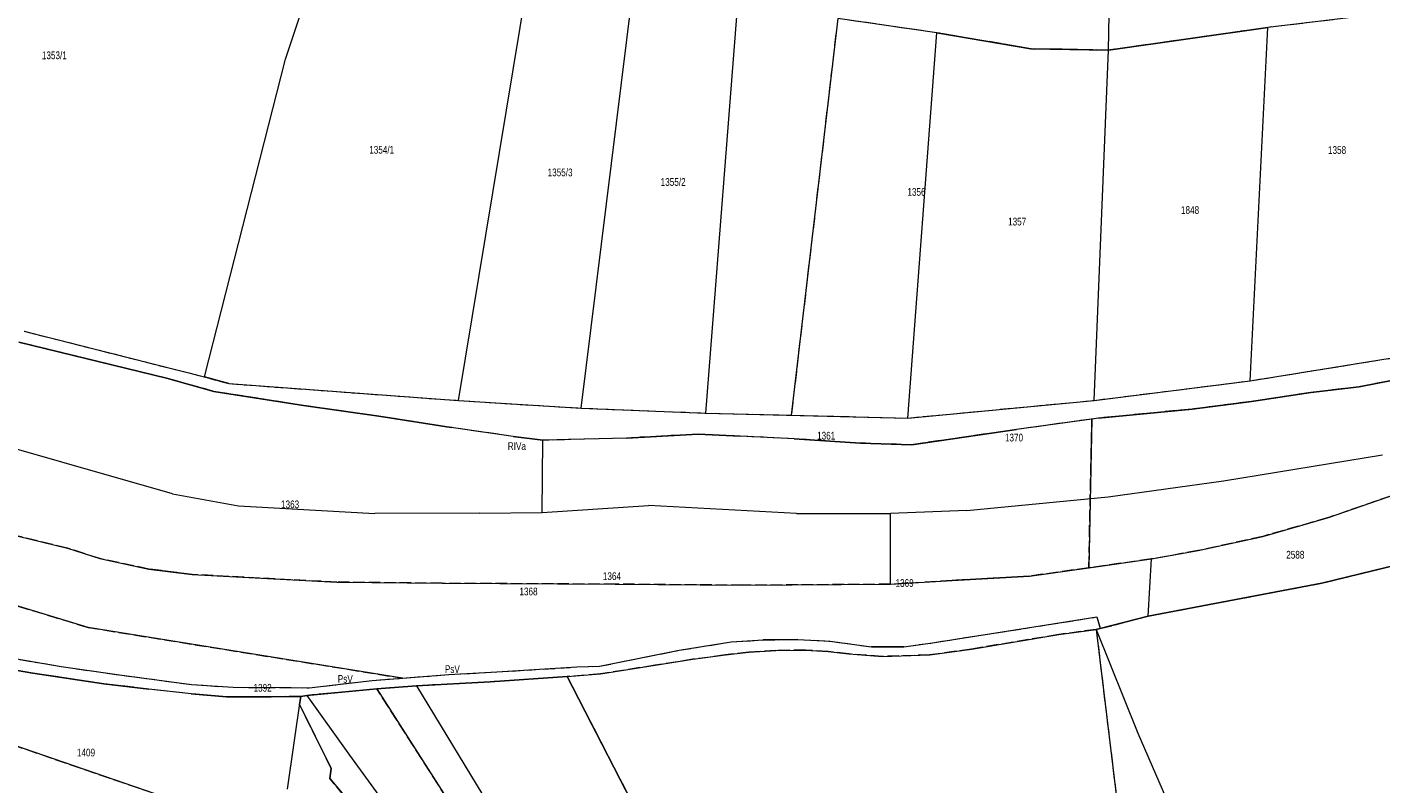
# Model space of a CAD drawing. Header units: metres. Extents: x 7496145 to 7500200, y 5498500 to 5502080.
# Tile 81 of 202: x 7498311 to 7498574, y 5500080 to 5500227. Entities that reach past the tile are written whole.
import ezdxf
from ezdxf.enums import TextEntityAlignment as Align

# ---------------------------------------------------------------- set-up
doc = ezdxf.new("R2010")
doc.units = ezdxf.units.M
doc.header["$MEASUREMENT"] = 0
for name, pattern in [('2.25_0.75', [3, 2.25, -0.75]), ('219-1000', [0]), ('egug-1000', [0])]:
    doc.linetypes.add(name, pattern=pattern)
for name, color, linetype in [('209-oznaczenie konturu klasyfikacyjnego', 7, 'CONTINUOUS'), ('211-numer działki ewidencyjnej', 7, 'CONTINUOUS'), ('217-kontur klasyfikacyjny', 7, 'CONTINUOUS'), ('218-kontur użytku gruntowego', 7, 'CONTINUOUS'), ('219-działka ewidencyjna', 7, 'CONTINUOUS')]:
    doc.layers.add(name, color=color, linetype=linetype)
doc.styles.get("Standard").update_dxf_attribs({"font": 'Working1250', "width": 0.75})

msp = doc.modelspace()

# ---------------------------------------------------------------- linework, layer by layer
at = {"layer": '217-kontur klasyfikacyjny', "color": 3, "linetype": '2.25_0.75', "lineweight": 18, "flags": 128}
for points in [[(7498468.44, 5500228.73), (7498459.42, 5500151.72)], [(7498487.66, 5500225.94), (7498468.44, 5500228.73)], [(7498573.61, 5500229.55), (7498551.94, 5500226.98)], [(7498505.95, 5500222.86), (7498487.66, 5500225.94)], [(7498551.94, 5500226.98), (7498520.99, 5500222.57)], [(7498520.99, 5500222.57), (7498505.95, 5500222.86)], [(7498310.45, 5500168.02), (7498345.48, 5500159.15)], [(7498338.1, 5500158.91), (7498309.44, 5500165.87)], [(7498548.54, 5500158.39), (7498578.08, 5500163.15)], [(7498586.87, 5500160.61), (7498569.7, 5500157.22)], [(7498347.29, 5500156.34), (7498338.1, 5500158.91)], [(7498345.48, 5500159.15), (7498350.18, 5500157.84)], [(7498350.18, 5500157.84), (7498394.78, 5500154.57)], [(7498518.23, 5500154.59), (7498548.54, 5500158.39)], [(7498569.7, 5500157.22), (7498560.29, 5500156.12)], [(7498364.68, 5500153.6), (7498347.29, 5500156.34)], [(7498394.78, 5500154.57), (7498418.64, 5500153.08)], [(7498482.05, 5500151.16), (7498518.23, 5500154.59)], [(7498560.29, 5500156.12), (7498548.76, 5500154.38)], [(7498379.31, 5500151.51), (7498364.68, 5500153.6)], [(7498418.64, 5500153.08), (7498442.81, 5500152.13)], [(7498442.81, 5500152.13), (7498459.42, 5500151.72)], [(7498537.27, 5500152.91), (7498519.07, 5500151.15)], [(7498548.76, 5500154.38), (7498537.27, 5500152.91)], [(7498393.4, 5500149.33), (7498379.31, 5500151.51)], [(7498405.44, 5500147.57), (7498393.4, 5500149.33)], [(7498459.42, 5500151.72), (7498482.05, 5500151.16)], [(7498517.79, 5500150.97), (7498503.16, 5500148.94)], [(7498517.19, 5500122.09), (7498517.79, 5500150.97)], [(7498519.07, 5500151.15), (7498517.79, 5500150.97)], [(7498411.19, 5500146.84), (7498405.44, 5500147.57)], [(7498427.39, 5500147.28), (7498411.19, 5500146.84)], [(7498441.33, 5500148.03), (7498427.39, 5500147.28)], [(7498449.49, 5500147.64), (7498441.33, 5500148.03)], [(7498459.99, 5500147.15), (7498449.49, 5500147.64)], [(7498472.83, 5500146.29), (7498459.99, 5500147.15)], [(7498503.16, 5500148.94), (7498482.85, 5500145.99)], [(7498482.85, 5500145.99), (7498472.83, 5500146.29)], [(7498581.66, 5500138.05), (7498563.71, 5500131.83)], [(7498563.71, 5500131.83), (7498550.96, 5500128.2)], [(7498318.85, 5500125.91), (7498306.92, 5500128.81)], [(7498325.16, 5500123.88), (7498318.85, 5500125.91)], [(7498550.96, 5500128.2), (7498538.46, 5500125.43)], [(7498334.66, 5500121.86), (7498325.16, 5500123.88)], [(7498529.36, 5500123.81), (7498517.19, 5500122.09)], [(7498538.46, 5500125.43), (7498529.36, 5500123.81)], [(7498562.44, 5500119.12), (7498582.36, 5500123.94)], [(7498286.25, 5500121.61), (7498322.89, 5500110.51)], [(7498343.1, 5500120.8), (7498334.66, 5500121.86)], [(7498371.15, 5500119.31), (7498343.1, 5500120.8)], [(7498505.7, 5500120.47), (7498490.64, 5500119.62)], [(7498517.19, 5500122.09), (7498505.7, 5500120.47)], [(7498391.61, 5500119.08), (7498371.15, 5500119.31)], [(7498425.24, 5500118.92), (7498391.61, 5500119.08)], [(7498450, 5500118.72), (7498425.24, 5500118.92)], [(7498478.66, 5500118.9), (7498450, 5500118.72)], [(7498490.64, 5500119.62), (7498478.66, 5500118.9)], [(7498528.7, 5500112.71), (7498562.44, 5500119.12)], [(7498508.97, 5500111), (7498518.77, 5500112.55)], [(7498518.77, 5500112.55), (7498519.4, 5500110.28)], [(7498519.4, 5500110.28), (7498528.7, 5500112.71)], [(7498322.89, 5500110.51), (7498383.92, 5500100.68)], [(7498486.87, 5500107.54), (7498508.97, 5500111)], [(7498518.62, 5500110.13), (7498511.4, 5500109.15)], [(7498519.4, 5500110.28), (7498518.62, 5500110.13)], [(7498518.62, 5500110.13), (7498527.88, 5500033.7)], [(7498437.66, 5500106.1), (7498447.76, 5500107.69)], [(7498447.76, 5500107.69), (7498453.96, 5500108.08)], [(7498453.96, 5500108.08), (7498460.71, 5500108.18)], [(7498460.71, 5500108.18), (7498466.96, 5500107.87)], [(7498466.96, 5500107.87), (7498474.99, 5500106.74)], [(7498481.3, 5500106.77), (7498486.87, 5500107.54)], [(7498511.4, 5500109.15), (7498494.39, 5500106.31)], [(7498300.75, 5500105.83), (7498317.65, 5500102.93)], [(7498422.17, 5500102.97), (7498437.66, 5500106.1)], [(7498446.65, 5500105.17), (7498440.3, 5500104.33)], [(7498451.18, 5500105.73), (7498446.65, 5500105.17)], [(7498456.44, 5500106.03), (7498451.18, 5500105.73)], [(7498462.15, 5500106.12), (7498456.44, 5500106.03)], [(7498466.56, 5500105.85), (7498462.15, 5500106.12)], [(7498470.57, 5500105.37), (7498466.56, 5500105.85)], [(7498477.04, 5500104.89), (7498470.57, 5500105.37)], [(7498474.99, 5500106.74), (7498481.3, 5500106.77)], [(7498486.33, 5500105.19), (7498477.04, 5500104.89)], [(7498494.39, 5500106.31), (7498486.33, 5500105.19)], [(7498312.12, 5500101.62), (7498295.34, 5500104.58)], [(7498317.65, 5500102.93), (7498328.96, 5500101.31)], [(7498402.27, 5500101.87), (7498417.77, 5500102.84)], [(7498417.77, 5500102.84), (7498422.17, 5500102.97)], [(7498433, 5500103.19), (7498422.4, 5500101.5)], [(7498440.3, 5500104.33), (7498433, 5500103.19)], [(7498271.07, 5500100.51), (7498349.56, 5500073.54)], [(7498325.93, 5500099.59), (7498312.12, 5500101.62)], [(7498334.67, 5500098.53), (7498325.93, 5500099.59)], [(7498328.96, 5500101.31), (7498342.95, 5500099.43)], [(7498342.95, 5500099.43), (7498351.01, 5500098.89)], [(7498365.78, 5500098.78), (7498378.04, 5500100.22)], [(7498378.04, 5500100.22), (7498383.92, 5500100.68)], [(7498383.92, 5500100.68), (7498392.92, 5500101.38)], [(7498400.97, 5500099.94), (7498386.63, 5500099.18)], [(7498392.92, 5500101.38), (7498402.27, 5500101.87)], [(7498415.93, 5500100.97), (7498400.97, 5500099.94)], [(7498422.4, 5500101.5), (7498415.93, 5500100.97)], [(7498431.77, 5500070.22), (7498415.93, 5500100.97)], [(7498342.86, 5500097.65), (7498334.67, 5500098.53)], [(7498349.76, 5500097.05), (7498342.86, 5500097.65)], [(7498358.42, 5500097.06), (7498349.76, 5500097.05)], [(7498351.01, 5500098.89), (7498362.33, 5500098.85)], [(7498364.15, 5500097.12), (7498358.42, 5500097.06)], [(7498362.33, 5500098.85), (7498365.78, 5500098.78)], [(7498363.92, 5500095.53), (7498364.15, 5500097.12)], [(7498365.35, 5500097.33), (7498364.15, 5500097.12)], [(7498378.95, 5500098.57), (7498365.35, 5500097.33)], [(7498386.63, 5500099.18), (7498378.95, 5500098.57)], [(7498410.35, 5500049.5), (7498378.95, 5500098.57)], [(7498370.1, 5500083.15), (7498363.92, 5500095.53)], [(7498369.8, 5500081.16), (7498370.1, 5500083.15)], [(7498405.39, 5500038.77), (7498369.8, 5500081.16)]]:
    msp.add_lwpolyline(points, dxfattribs=at)
at = {"layer": '218-kontur użytku gruntowego', "color": 3, "linetype": 'egug-1000', "lineweight": 18, "flags": 128}
for points in [[(7498468.44, 5500228.73), (7498459.42, 5500151.72)], [(7498487.66, 5500225.94), (7498468.44, 5500228.73)], [(7498573.61, 5500229.55), (7498551.94, 5500226.98)], [(7498505.95, 5500222.86), (7498487.66, 5500225.94)], [(7498551.94, 5500226.98), (7498520.99, 5500222.57)], [(7498520.99, 5500222.57), (7498505.95, 5500222.86)], [(7498310.45, 5500168.02), (7498345.48, 5500159.15)], [(7498338.1, 5500158.91), (7498309.44, 5500165.87)], [(7498548.54, 5500158.39), (7498578.08, 5500163.15)], [(7498586.87, 5500160.61), (7498569.7, 5500157.22)], [(7498347.29, 5500156.34), (7498338.1, 5500158.91)], [(7498345.48, 5500159.15), (7498350.18, 5500157.84)], [(7498350.18, 5500157.84), (7498394.78, 5500154.57)], [(7498518.23, 5500154.59), (7498548.54, 5500158.39)], [(7498569.7, 5500157.22), (7498560.29, 5500156.12)], [(7498364.68, 5500153.6), (7498347.29, 5500156.34)], [(7498394.78, 5500154.57), (7498418.64, 5500153.08)], [(7498482.05, 5500151.16), (7498518.23, 5500154.59)], [(7498560.29, 5500156.12), (7498548.76, 5500154.38)], [(7498379.31, 5500151.51), (7498364.68, 5500153.6)], [(7498418.64, 5500153.08), (7498442.81, 5500152.13)], [(7498442.81, 5500152.13), (7498459.42, 5500151.72)], [(7498537.27, 5500152.91), (7498519.07, 5500151.15)], [(7498548.76, 5500154.38), (7498537.27, 5500152.91)], [(7498393.4, 5500149.33), (7498379.31, 5500151.51)], [(7498405.44, 5500147.57), (7498393.4, 5500149.33)], [(7498459.42, 5500151.72), (7498482.05, 5500151.16)], [(7498517.79, 5500150.97), (7498503.16, 5500148.94)], [(7498517.79, 5500150.97), (7498517.19, 5500122.09)], [(7498519.07, 5500151.15), (7498517.79, 5500150.97)], [(7498411.19, 5500146.84), (7498405.44, 5500147.57)], [(7498427.39, 5500147.28), (7498411.19, 5500146.84)], [(7498441.33, 5500148.03), (7498427.39, 5500147.28)], [(7498449.49, 5500147.64), (7498441.33, 5500148.03)], [(7498459.99, 5500147.15), (7498449.49, 5500147.64)], [(7498472.83, 5500146.29), (7498459.99, 5500147.15)], [(7498503.16, 5500148.94), (7498482.85, 5500145.99)], [(7498482.85, 5500145.99), (7498472.83, 5500146.29)], [(7498563.71, 5500131.83), (7498581.66, 5500138.05)], [(7498550.96, 5500128.2), (7498563.71, 5500131.83)], [(7498306.92, 5500128.81), (7498318.85, 5500125.91)], [(7498318.85, 5500125.91), (7498325.16, 5500123.88)], [(7498538.46, 5500125.43), (7498550.96, 5500128.2)], [(7498325.16, 5500123.88), (7498334.66, 5500121.86)], [(7498517.19, 5500122.09), (7498529.36, 5500123.81)], [(7498529.36, 5500123.81), (7498538.46, 5500125.43)], [(7498582.36, 5500123.94), (7498562.44, 5500119.12)], [(7498322.89, 5500110.51), (7498286.25, 5500121.61)], [(7498334.66, 5500121.86), (7498343.1, 5500120.8)], [(7498343.1, 5500120.8), (7498371.15, 5500119.31)], [(7498490.64, 5500119.62), (7498505.7, 5500120.47)], [(7498505.7, 5500120.47), (7498517.19, 5500122.09)], [(7498371.15, 5500119.31), (7498391.61, 5500119.08)], [(7498391.61, 5500119.08), (7498425.24, 5500118.92)], [(7498425.24, 5500118.92), (7498450, 5500118.72)], [(7498450, 5500118.72), (7498478.66, 5500118.9)], [(7498478.66, 5500118.9), (7498490.64, 5500119.62)], [(7498562.44, 5500119.12), (7498528.7, 5500112.71)], [(7498508.97, 5500111), (7498518.77, 5500112.55)], [(7498518.77, 5500112.55), (7498519.4, 5500110.28)], [(7498528.7, 5500112.71), (7498519.4, 5500110.28)], [(7498383.92, 5500100.68), (7498322.89, 5500110.51)], [(7498486.87, 5500107.54), (7498508.97, 5500111)], [(7498511.4, 5500109.15), (7498518.62, 5500110.13)], [(7498519.4, 5500110.28), (7498518.62, 5500110.13)], [(7498518.62, 5500110.13), (7498527.88, 5500033.7)], [(7498437.66, 5500106.1), (7498447.76, 5500107.69)], [(7498447.76, 5500107.69), (7498453.96, 5500108.08)], [(7498453.96, 5500108.08), (7498460.71, 5500108.18)], [(7498460.71, 5500108.18), (7498466.96, 5500107.87)], [(7498466.96, 5500107.87), (7498474.99, 5500106.74)], [(7498481.3, 5500106.77), (7498486.87, 5500107.54)], [(7498494.39, 5500106.31), (7498511.4, 5500109.15)], [(7498300.75, 5500105.83), (7498317.65, 5500102.93)], [(7498422.17, 5500102.97), (7498437.66, 5500106.1)], [(7498440.3, 5500104.33), (7498446.65, 5500105.17)], [(7498446.65, 5500105.17), (7498451.18, 5500105.73)], [(7498451.18, 5500105.73), (7498456.44, 5500106.03)], [(7498456.44, 5500106.03), (7498462.15, 5500106.12)], [(7498462.15, 5500106.12), (7498466.56, 5500105.85)], [(7498466.56, 5500105.85), (7498470.57, 5500105.37)], [(7498470.57, 5500105.37), (7498477.04, 5500104.89)], [(7498474.99, 5500106.74), (7498481.3, 5500106.77)], [(7498477.04, 5500104.89), (7498486.33, 5500105.19)], [(7498486.33, 5500105.19), (7498494.39, 5500106.31)], [(7498312.12, 5500101.62), (7498295.34, 5500104.58)], [(7498317.65, 5500102.93), (7498328.96, 5500101.31)], [(7498402.27, 5500101.87), (7498417.77, 5500102.84)], [(7498417.77, 5500102.84), (7498422.17, 5500102.97)], [(7498422.4, 5500101.5), (7498433, 5500103.19)], [(7498433, 5500103.19), (7498440.3, 5500104.33)], [(7498271.07, 5500100.51), (7498349.56, 5500073.54)], [(7498325.93, 5500099.59), (7498312.12, 5500101.62)], [(7498334.67, 5500098.53), (7498325.93, 5500099.59)], [(7498328.96, 5500101.31), (7498342.95, 5500099.43)], [(7498342.95, 5500099.43), (7498351.01, 5500098.89)], [(7498365.78, 5500098.78), (7498378.04, 5500100.22)], [(7498378.04, 5500100.22), (7498383.92, 5500100.68)], [(7498383.92, 5500100.68), (7498392.92, 5500101.38)], [(7498400.97, 5500099.94), (7498386.63, 5500099.18)], [(7498392.92, 5500101.38), (7498402.27, 5500101.87)], [(7498415.93, 5500100.97), (7498400.97, 5500099.94)], [(7498415.93, 5500100.97), (7498422.4, 5500101.5)], [(7498431.77, 5500070.22), (7498415.93, 5500100.97)], [(7498342.86, 5500097.65), (7498334.67, 5500098.53)], [(7498349.76, 5500097.05), (7498342.86, 5500097.65)], [(7498358.42, 5500097.06), (7498349.76, 5500097.05)], [(7498351.01, 5500098.89), (7498362.33, 5500098.85)], [(7498364.15, 5500097.12), (7498358.42, 5500097.06)], [(7498362.33, 5500098.85), (7498365.78, 5500098.78)], [(7498364.15, 5500097.12), (7498363.92, 5500095.53)], [(7498365.35, 5500097.33), (7498364.15, 5500097.12)], [(7498378.95, 5500098.57), (7498365.35, 5500097.33)], [(7498386.63, 5500099.18), (7498378.95, 5500098.57)], [(7498378.95, 5500098.57), (7498410.35, 5500049.5)], [(7498363.92, 5500095.53), (7498370.1, 5500083.15)], [(7498370.1, 5500083.15), (7498369.8, 5500081.16)], [(7498369.8, 5500081.16), (7498405.39, 5500038.77)]]:
    msp.add_lwpolyline(points, dxfattribs=at)
at = {"layer": '219-działka ewidencyjna', "color": 3, "linetype": '219-1000', "lineweight": 18, "flags": 128}
for points in [[(7498394.78, 5500154.57), (7498409.43, 5500243.11)], [(7498418.64, 5500153.08), (7498429.42, 5500240.34)], [(7498361.22, 5500220.85), (7498366.87, 5500238.07)], [(7498442.81, 5500152.13), (7498449.47, 5500237.45)], [(7498520.99, 5500222.57), (7498521.13, 5500229.5)], [(7498482.05, 5500151.16), (7498487.66, 5500225.94)], [(7498487.66, 5500225.94), (7498505.95, 5500222.86)], [(7498520.99, 5500222.57), (7498551.94, 5500226.98)], [(7498548.54, 5500158.39), (7498551.94, 5500226.98)], [(7498345.48, 5500159.15), (7498361.22, 5500220.85)], [(7498505.95, 5500222.86), (7498520.99, 5500222.57)], [(7498518.23, 5500154.59), (7498520.99, 5500222.57)], [(7498310.45, 5500168.02), (7498345.48, 5500159.15)], [(7498309.44, 5500165.87), (7498338.1, 5500158.91)], [(7498548.54, 5500158.39), (7498578.08, 5500163.15)], [(7498569.7, 5500157.22), (7498586.87, 5500160.61)], [(7498338.1, 5500158.91), (7498347.29, 5500156.34)], [(7498350.18, 5500157.84), (7498345.48, 5500159.15)], [(7498350.18, 5500157.84), (7498394.78, 5500154.57)], [(7498518.23, 5500154.59), (7498548.54, 5500158.39)], [(7498560.29, 5500156.12), (7498569.7, 5500157.22)], [(7498347.29, 5500156.34), (7498364.68, 5500153.6)], [(7498394.78, 5500154.57), (7498418.64, 5500153.08)], [(7498482.05, 5500151.16), (7498518.23, 5500154.59)], [(7498548.76, 5500154.38), (7498560.29, 5500156.12)], [(7498364.68, 5500153.6), (7498379.31, 5500151.51)], [(7498418.64, 5500153.08), (7498442.81, 5500152.13)], [(7498442.81, 5500152.13), (7498482.05, 5500151.16)], [(7498519.07, 5500151.15), (7498537.27, 5500152.91)], [(7498537.27, 5500152.91), (7498548.76, 5500154.38)], [(7498379.31, 5500151.51), (7498393.4, 5500149.33)], [(7498405.44, 5500147.57), (7498393.4, 5500149.33)], [(7498519.07, 5500151.15), (7498503.16, 5500148.94)], [(7498339.26, 5500136.44), (7498296.21, 5500148.72)], [(7498405.44, 5500147.57), (7498411.19, 5500146.84)], [(7498411.02, 5500132.82), (7498411.19, 5500146.84)], [(7498427.39, 5500147.28), (7498411.19, 5500146.84)], [(7498427.39, 5500147.28), (7498441.33, 5500148.03)], [(7498441.33, 5500148.03), (7498449.49, 5500147.64)], [(7498459.99, 5500147.15), (7498449.49, 5500147.64)], [(7498459.99, 5500147.15), (7498472.83, 5500146.29)], [(7498482.85, 5500145.99), (7498503.16, 5500148.94)], [(7498472.83, 5500146.29), (7498482.85, 5500145.99)], [(7498543.33, 5500138.95), (7498574.23, 5500144.04)], [(7498520.94, 5500135.88), (7498543.33, 5500138.95)], [(7498339.26, 5500136.44), (7498352.07, 5500134.1)], [(7498563.71, 5500131.83), (7498581.66, 5500138.05)], [(7498352.07, 5500134.1), (7498378.54, 5500132.66)], [(7498411.02, 5500132.82), (7498431.67, 5500134.16)], [(7498460.42, 5500132.62), (7498431.67, 5500134.16)], [(7498493.49, 5500133.2), (7498520.94, 5500135.88)], [(7498398.79, 5500132.7), (7498378.54, 5500132.66)], [(7498398.79, 5500132.7), (7498411.02, 5500132.82)], [(7498460.42, 5500132.62), (7498478.69, 5500132.63)], [(7498478.66, 5500118.9), (7498478.69, 5500132.63)], [(7498493.49, 5500133.2), (7498478.69, 5500132.63)], [(7498550.96, 5500128.2), (7498563.71, 5500131.83)], [(7498306.92, 5500128.81), (7498318.85, 5500125.91)], [(7498318.85, 5500125.91), (7498325.16, 5500123.88)], [(7498538.46, 5500125.43), (7498550.96, 5500128.2)], [(7498325.16, 5500123.88), (7498334.66, 5500121.86)], [(7498505.7, 5500120.47), (7498529.36, 5500123.81)], [(7498528.7, 5500112.71), (7498529.36, 5500123.81)], [(7498529.36, 5500123.81), (7498538.46, 5500125.43)], [(7498562.44, 5500119.12), (7498582.36, 5500123.94)], [(7498343.1, 5500120.8), (7498334.66, 5500121.86)], [(7498343.1, 5500120.8), (7498371.15, 5500119.31)], [(7498505.7, 5500120.47), (7498490.64, 5500119.62)], [(7498371.15, 5500119.31), (7498391.61, 5500119.08)], [(7498391.61, 5500119.08), (7498425.24, 5500118.92)], [(7498425.24, 5500118.92), (7498450, 5500118.72)], [(7498450, 5500118.72), (7498478.66, 5500118.9)], [(7498478.66, 5500118.9), (7498490.64, 5500119.62)], [(7498528.7, 5500112.71), (7498562.44, 5500119.12)], [(7498508.97, 5500111), (7498518.77, 5500112.55)], [(7498518.77, 5500112.55), (7498519.4, 5500110.28)], [(7498519.4, 5500110.28), (7498528.7, 5500112.71)], [(7498486.87, 5500107.54), (7498508.97, 5500111)], [(7498511.4, 5500109.15), (7498518.62, 5500110.13)], [(7498518.62, 5500110.13), (7498519.4, 5500110.28)], [(7498518.62, 5500110.13), (7498526.69, 5500090)], [(7498437.66, 5500106.1), (7498447.76, 5500107.69)], [(7498447.76, 5500107.69), (7498453.96, 5500108.08)], [(7498460.71, 5500108.18), (7498453.96, 5500108.08)], [(7498460.71, 5500108.18), (7498466.96, 5500107.87)], [(7498466.96, 5500107.87), (7498474.99, 5500106.74)], [(7498481.3, 5500106.77), (7498486.87, 5500107.54)], [(7498494.39, 5500106.31), (7498511.4, 5500109.15)], [(7498300.75, 5500105.83), (7498317.65, 5500102.93)], [(7498422.17, 5500102.97), (7498437.66, 5500106.1)], [(7498440.3, 5500104.33), (7498446.65, 5500105.17)], [(7498446.65, 5500105.17), (7498451.18, 5500105.73)], [(7498451.18, 5500105.73), (7498456.44, 5500106.03)], [(7498456.44, 5500106.03), (7498462.15, 5500106.12)], [(7498462.15, 5500106.12), (7498466.56, 5500105.85)], [(7498466.56, 5500105.85), (7498470.57, 5500105.37)], [(7498470.57, 5500105.37), (7498477.04, 5500104.89)], [(7498481.3, 5500106.77), (7498474.99, 5500106.74)], [(7498477.04, 5500104.89), (7498486.33, 5500105.19)], [(7498486.33, 5500105.19), (7498494.39, 5500106.31)], [(7498295.34, 5500104.58), (7498312.12, 5500101.62)], [(7498317.65, 5500102.93), (7498328.96, 5500101.31)], [(7498402.27, 5500101.87), (7498417.77, 5500102.84)], [(7498417.77, 5500102.84), (7498422.17, 5500102.97)], [(7498422.4, 5500101.5), (7498433, 5500103.19)], [(7498433, 5500103.19), (7498440.3, 5500104.33)], [(7498312.12, 5500101.62), (7498325.93, 5500099.59)], [(7498325.93, 5500099.59), (7498334.67, 5500098.53)], [(7498328.96, 5500101.31), (7498342.95, 5500099.43)], [(7498342.95, 5500099.43), (7498351.01, 5500098.89)], [(7498365.78, 5500098.78), (7498378.04, 5500100.22)], [(7498378.04, 5500100.22), (7498392.92, 5500101.38)], [(7498386.63, 5500099.18), (7498400.97, 5500099.94)], [(7498392.92, 5500101.38), (7498402.27, 5500101.87)], [(7498400.97, 5500099.94), (7498415.93, 5500100.97)], [(7498415.93, 5500100.97), (7498422.4, 5500101.5)], [(7498415.93, 5500100.97), (7498431.77, 5500070.22)], [(7498342.86, 5500097.65), (7498334.67, 5500098.53)], [(7498342.86, 5500097.65), (7498349.76, 5500097.05)], [(7498349.76, 5500097.05), (7498358.42, 5500097.06)], [(7498351.01, 5500098.89), (7498362.33, 5500098.85)], [(7498358.42, 5500097.06), (7498364.15, 5500097.12)], [(7498361.56, 5500079.12), (7498364.15, 5500097.12)], [(7498362.33, 5500098.85), (7498365.78, 5500098.78)], [(7498364.15, 5500097.12), (7498365.35, 5500097.33)], [(7498365.35, 5500097.33), (7498378.95, 5500098.57)], [(7498365.35, 5500097.33), (7498373.61, 5500085.75)], [(7498378.95, 5500098.57), (7498386.63, 5500099.18)], [(7498378.95, 5500098.57), (7498410.35, 5500049.5)], [(7498386.63, 5500099.18), (7498403.02, 5500072.21)], [(7498526.69, 5500090), (7498538.31, 5500063.32)], [(7498373.61, 5500085.75), (7498385.52, 5500069.34)]]:
    msp.add_lwpolyline(points, dxfattribs=at)

# ---------------------------------------------------------------- texts
at = {"layer": '209-oznaczenie konturu klasyfikacyjnego', "color": 3, "linetype": 'Continuous', "lineweight": 18, "width": 0.79}
for s, p in [('RIVa', (7498404.37, 5500144.96)), ('PsV', (7498392.15, 5500101.68)), ('PsV', (7498371.36, 5500099.78))]:
    msp.add_text(s, height=1.5, dxfattribs=at).set_placement(p)
at = {"layer": '211-numer działki ewidencyjnej', "color": 3, "linetype": 'Continuous', "lineweight": 18, "width": 0.79}
for s, p in [('1353/1', (7498313.89, 5500220.83)), ('1354/1', (7498377.46, 5500202.49)), ('1358', (7498563.64, 5500202.44)), ('1355/3', (7498412.1, 5500198.1)), ('1355/2', (7498434.06, 5500196.24)), ('1356', (7498481.97, 5500194.31)), ('1848', (7498535.09, 5500190.79)), ('1357', (7498501.52, 5500188.55)), ('1361', (7498464.43, 5500146.99)), ('1370', (7498500.9, 5500146.62)), ('1363', (7498360.33, 5500133.66)), ('1364', (7498422.83, 5500119.72)), ('1368', (7498406.63, 5500116.75)), ('1392', (7498355, 5500098.05)), ('1409', (7498320.7, 5500085.48))]:
    msp.add_text(s, height=1.5, dxfattribs=at).set_placement(p)
for s, p in [('2588', (7498555.53, 5500125.38)), ('1369', (7498479.66, 5500119.9))]:
    msp.add_text(s, height=1.5, dxfattribs=at).set_placement(p, align=Align.TOP_LEFT)

doc.saveas('drawing.dxf')
